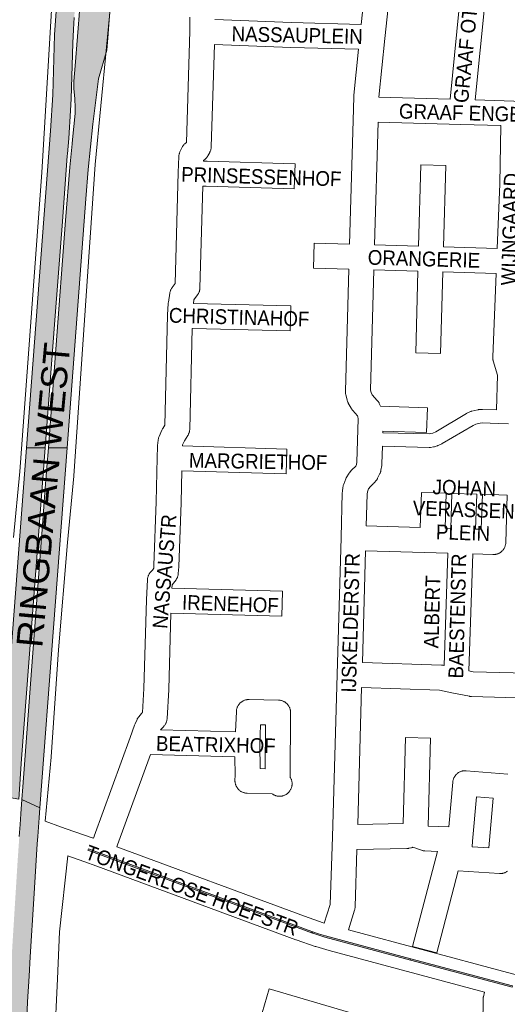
# Paper-space layout 'Layout1' of a CAD drawing. Header units: metres. Extents: x 123097 to 144122, y 392739 to 407589.
# Tile 234 of 256: x 132714 to 132969, y 397710 to 398223. Entities that reach past the tile are written whole.
import ezdxf
from ezdxf.enums import TextEntityAlignment as Align

# ---------------------------------------------------------------- set-up
doc = ezdxf.new("R2010")
doc.units = ezdxf.units.M
doc.header["$MEASUREMENT"] = 0
for name, color, linetype, lineweight in [('gs-anno-wegen algemeen tekst', 7, 'Continuous', 0), ('gs-knt-hoofdweg', 7, 'Continuous', 0), ('gs-knt-wegen algemeen', 7, 'Continuous', 0), ('gs-vlk-plantopografie wegen algemeen', 7, 'Continuous', 0), ('ir-ARC-asfalt-hoofdwegen-te inspecteren', 5, 'Continuous', 0), ('ir-ARC-beton-hoofdwegen-te inspecteren', 253, 'Continuous', 0)]:
    doc.layers.add(name, color=color, linetype=linetype, lineweight=lineweight)
doc.styles.add('Style-Arial', font='arial.ttf')

psp = doc.layouts.get("Layout1")

# ---------------------------------------------------------------- hatches: boundary and pattern name
at = {"layer": 'ir-ARC-asfalt-hoofdwegen-te inspecteren', "linetype": 'Continuous', "lineweight": 13}
for points in [[(132717.748, 398000), (132727.517, 398000), (132732.445, 398064.433), (132734.442, 398091.306), (132736.512, 398118.18), (132739.002, 398152.315), (132739.141, 398153.397), (132739.837, 398161.435), (132740.765, 398175.936), (132741.114, 398182.152), (132741.947, 398211.115), (132742.29, 398218.346), (132742.68, 398224.583), (132743.189, 398231.8), (132745.33, 398259.636), (132745.396, 398260.965), (132745.377, 398260.966), (132745.548, 398263.383), (132737.992, 398263.798), (132738.451, 398261.348), (132738.537, 398260.891), (132738.558, 398259.507), (132738.46, 398258.497), (132734.244, 398235.805), (132733.552, 398231.874), (132733.166, 398227.902), (132732.446, 398215.423), (132732.069, 398202.929), (132731.569, 398184.174), (132730.331, 398165.453)], [(132763.735, 398257.852), (132764.086, 398262.163), (132748.157, 398263.181), (132747.942, 398260.775), (132743.096, 398199.245), (132742.509, 398191.321), (132742.451, 398188.814), (132742.512, 398187.575), (132742.993, 398182.105), (132743.232, 398177.59), (132743.141, 398174.396), (132741.763, 398160.956), (132741.606, 398158.698), (132740.405, 398146.529), (132738.134, 398118.692), (132733.102, 398051.457), (132729.147, 398000), (132738.925, 398000), (132748.755, 398129.955), (132749.943, 398145.24), (132752.369, 398168.916), (132755.366, 398192.527), (132759.637, 398207.555), (132760.144, 398213.779), (132760.726, 398220.917)], [(132703.989, 397818.437), (132713.659, 397816.728), (132715.209, 397837.758), (132727.517, 398000), (132717.748, 398000), (132704.644, 397827.685)], [(132729.147, 398000), (132728.378, 397989.967), (132727.277, 397976.547), (132726.254, 397962.096), (132720.289, 397883.912), (132715.748, 397823.161), (132715.294, 397816.536), (132724.715, 397812.143), (132738.925, 398000)], [(132715.294, 397816.536), (132714.776, 397808.963), (132714.39, 397803.472), (132713.995, 397797.181), (132713.767, 397793.864), (132713.1, 397784.173), (132710.372, 397740.222), (132709.547, 397726.237), (132708.67, 397710.262), (132708.321, 397703.056), (132708.062, 397696.253), (132707.869, 397689.012), (132707.764, 397681.227), (132707.838, 397673.115), (132708.043, 397665.254), (132708.27, 397658.509), (132708.562, 397651.784), (132709.61, 397635.2), (132711.603, 397606.275), (132713.513, 397573.44), (132714.099, 397557.167), (132714.197, 397555.473), (132714.328, 397549.994), (132714.316, 397547.619), (132722.284, 397548.282), (132721.952, 397549.568), (132721.858, 397550.893), (132721.797, 397552.139), (132721.716, 397556.372), (132723.419, 397560.028), (132722.863, 397574.955), (132722.199, 397588.468), (132721.413, 397602), (132721.37, 397603.014), (132721.349, 397604.009), (132721.368, 397604.523), (132720.462, 397617.597), (132719.808, 397627.633), (132719.397, 397634.318), (132718.39, 397648.52), (132717.847, 397662.747), (132717.621, 397668.621), (132717.545, 397671.385), (132717.51, 397672.641), (132717.513, 397673.236), (132717.798, 397697.672), (132718.343, 397711.011), (132719.107, 397724.34), (132719.657, 397734.399), (132721.495, 397764.667), (132723.396, 397793.428), (132723.698, 397797.171), (132724.304, 397806.96), (132724.715, 397812.143)]]:
    psp.add_hatch(color=5, dxfattribs=at).paths.add_polyline_path(points, flags=0)
at = {"layer": 'ir-ARC-beton-hoofdwegen-te inspecteren', "linetype": 'Continuous', "lineweight": 13}
for points in [[(132866.566, 397746.948), (132865.108, 397747.45), (132862.296, 397748.519), (132749.815, 397790.052), (132750.055, 397790.703), (132866.738, 397747.657), (132867.235, 397747.485)], [(132918.222, 397732.756), (132918.306, 397733.46), (132873.793, 397745.365), (132870.241, 397746.443), (132867.235, 397747.485), (132866.566, 397746.948), (132869.278, 397746.015), (132873.494, 397744.735)]]:
    psp.add_hatch(color=252, dxfattribs=at).paths.add_polyline_path(points, flags=0)

# ---------------------------------------------------------------- linework, layer by layer
at = {"layer": 'gs-knt-hoofdweg', "color": 7, "linetype": 'Continuous', "flags": 128}
for points in [[(132711.029, 397953.164), (132714.327, 397987.677), (132725.736, 398143.682), (132731.696, 398243.097), (132731.705, 398243.229), (132733.739, 398269.828), (132733.742, 398269.86), (132734.029, 398273.425), (132734.068, 398273.797), (132734.124, 398274.167), (132734.197, 398274.533), (132734.287, 398274.897), (132734.394, 398275.255), (132734.518, 398275.608), (132734.658, 398275.955), (132734.815, 398276.295), (132734.885, 398276.431)], [(132764.006, 398271.47), (132763.707, 398265.591), (132762.418, 398240.145), (132762.392, 398239.791), (132753.64, 398147.81), (132742.524, 397985.403), (132742.507, 397985.188), (132739.201, 397950.589), (132734.503, 397894.684), (132730.6, 397838.712), (132730.586, 397838.547), (132727.564, 397805.161)]]:
    psp.add_lwpolyline(points, dxfattribs=at)
at = {"layer": 'gs-knt-wegen algemeen', "color": 7, "linetype": 'Continuous', "flags": 128}
for points in [[(132816.021, 398223.502), (132856.159, 398221.924), (132892.504, 398220.922), (132897.746, 398269.454)], [(132910.777, 398268.914), (132904.807, 398213.575), (132904.804, 398213.554)], [(132938.835, 398181.875), (132946.983, 398263.298), (132947.021, 398263.603), (132947.073, 398263.906), (132947.083, 398263.951)], [(132959.868, 398261.302), (132951.884, 398181.515)], [(132752.717, 397796.288), (132753.048, 397797.243), (132753.083, 397797.342), (132771.872, 397848.862), (132774.153, 397855.372), (132774.262, 397855.66), (132774.384, 397855.942), (132775.46, 397858.279), (132775.583, 397858.531), (132775.717, 397858.778), (132775.861, 397859.019), (132776.015, 397859.253), (132776.18, 397859.481), (132776.354, 397859.701), (132777.736, 397861.374), (132777.938, 397861.608), (132778.152, 397861.831), (132778.291, 397861.97), (132779.013, 397874.388), (132780.336, 397920.666), (132780.341, 397920.792), (132780.835, 397931.091), (132780.856, 397931.395), (132780.892, 397931.698), (132780.942, 397931.999), (132781.007, 397932.298), (132781.085, 397932.592), (132781.177, 397932.884), (132781.282, 397933.17), (132781.401, 397933.451), (132781.532, 397933.726), (132781.677, 397933.995), (132781.834, 397934.257), (132782.003, 397934.511), (132782.183, 397934.757), (132782.375, 397934.994), (132783.437, 397936.243), (132784.138, 397937.223), (132784.254, 397938.78), (132785.482, 397971.771), (132785.904, 397994.779), (132785.906, 397994.843), (132786.069, 398000.65), (132786.084, 398000.953), (132786.114, 398001.256), (132786.455, 398004.048), (132786.501, 398004.364), (132786.563, 398004.677), (132786.641, 398004.987), (132786.733, 398005.293), (132786.84, 398005.594), (132786.962, 398005.889), (132788.463, 398009.288), (132788.597, 398009.572), (132788.744, 398009.85), (132788.905, 398010.121), (132789.965, 398011.808), (132791.423, 398069.257), (132791.43, 398069.441), (132791.75, 398075.396), (132791.775, 398075.714), (132791.816, 398076.03), (132792.538, 398080.755), (132792.592, 398081.059), (132792.66, 398081.361), (132792.743, 398081.66), (132792.84, 398081.954), (132792.951, 398082.243), (132793.075, 398082.526), (132793.212, 398082.804), (132793.363, 398083.074), (132793.527, 398083.337), (132793.702, 398083.592), (132795.305, 398085.802), (132796.922, 398143.659), (132796.925, 398143.748), (132797.272, 398152.077), (132797.292, 398152.392), (132797.328, 398152.706), (132797.38, 398153.018), (132797.446, 398153.327), (132797.527, 398153.632), (132797.623, 398153.933), (132797.734, 398154.229), (132797.858, 398154.519), (132797.997, 398154.803), (132799.085, 398156.901), (132799.23, 398157.165), (132799.387, 398157.423), (132799.555, 398157.672), (132799.736, 398157.914), (132799.927, 398158.147), (132800.128, 398158.371), (132800.34, 398158.585), (132800.562, 398158.79), (132801.25, 398159.396), (132803.001, 398217.341), (132803.001, 398224.663)], [(132815.82, 398210.48), (132814.207, 398157.126), (132814.19, 398156.814), (132814.158, 398156.503), (132814.111, 398156.194), (132814.05, 398155.888), (132813.974, 398155.584), (132813.883, 398155.285), (132813.778, 398154.991), (132813.659, 398154.702), (132813.526, 398154.419), (132813.38, 398154.143), (132812.362, 398152.324), (132812.202, 398152.054), (132812.029, 398151.791), (132811.843, 398151.537), (132811.645, 398151.292), (132811.436, 398151.057), (132811.215, 398150.833), (132810.984, 398150.619), (132810.214, 398149.941), (132810.2, 398149.613)], [(132891.13, 398207.935), (132855.761, 398208.911), (132855.685, 398208.913), (132815.82, 398210.48)], [(132904.803, 398213.547), (132901.614, 398182.898)], [(132904.804, 398213.554), (132904.804, 398213.55), (132904.803, 398213.547)], [(132904.804, 398213.554), (132904.804, 398213.55), (132904.803, 398213.547)], [(132901.614, 398182.898), (132938.835, 398181.875)], [(132951.884, 398181.515), (132972.068, 398180.956), (132988.929, 398180.495)], [(132901.236, 398169.883), (132899.375, 398105.867)], [(132965.274, 398168.12), (132944.531, 398168.694), (132901.236, 398169.883)], [(132963.403, 398104.02), (132964.776, 398137.835), (132965.274, 398168.12)], [(132936.627, 398147.316), (132935.46, 398104.826), (132963.403, 398104.02)], [(132809.749, 398136.598), (132808.263, 398083.428), (132808.248, 398083.128), (132808.219, 398082.83), (132808.176, 398082.533), (132808.12, 398082.238), (132808.05, 398081.946), (132807.966, 398081.658), (132807.87, 398081.374), (132807.76, 398081.094), (132807.638, 398080.82), (132807.503, 398080.552), (132807.356, 398080.291), (132807.197, 398080.036), (132807.027, 398079.789), (132805.17, 398077.228), (132804.876, 398075.304)], [(132963.119, 398019.781), (132963.561, 398037.939), (132961.366, 398045.373), (132961.287, 398045.667), (132961.221, 398045.965), (132961.17, 398046.265), (132961.132, 398046.567), (132961.109, 398046.871), (132961.1, 398047.176), (132961.105, 398047.48), (132962.874, 398091.01)], [(132804.271, 398062.296), (132802.936, 398009.693), (132802.92, 398009.376), (132802.889, 398009.061), (132802.843, 398008.748), (132802.781, 398008.437), (132802.704, 398008.129), (132802.613, 398007.826), (132802.507, 398007.527), (132802.386, 398007.234), (132802.251, 398006.948), (132802.103, 398006.668), (132801.941, 398006.395), (132800.182, 398003.596), (132799.262, 398001.512), (132799.197, 398000.976)], [(132903.528, 398000.849), (132903.262, 397991.648), (132903.247, 397991.355), (132903.219, 397991.063), (132903.178, 397990.773), (132902.774, 397988.332), (132902.716, 397988.03), (132902.645, 397987.732), (132902.559, 397987.437), (132902.46, 397987.146), (132902.347, 397986.86), (132902.221, 397986.581), (132901.053, 397984.144), (132900.923, 397983.887), (132900.781, 397983.636), (132900.628, 397983.391), (132900.465, 397983.154), (132900.291, 397982.923), (132899.452, 397981.861), (132899.296, 397981.671), (132899.133, 397981.487), (132898.962, 397981.309), (132898.786, 397981.138), (132896.991, 397979.463), (132896.564, 397978.948), (132896.331, 397978.577), (132895.758, 397977.064), (132895.6, 397975.853), (132895.124, 397959.352)], [(132798.801, 397987.962), (132798.499, 397971.471), (132798.495, 397971.348), (132797.26, 397938.175), (132797.247, 397937.933), (132796.986, 397934.434), (132796.957, 397934.139), (132796.915, 397933.845), (132796.859, 397933.554), (132796.791, 397933.265), (132796.709, 397932.98), (132796.614, 397932.699), (132796.507, 397932.423), (132796.387, 397932.151), (132796.255, 397931.886), (132796.111, 397931.627), (132795.955, 397931.374), (132795.788, 397931.129), (132793.867, 397928.445), (132793.734, 397928.267), (132793.66, 397926.73)], [(132894.748, 397946.337), (132893.064, 397887.918)], [(132937.654, 397945.021), (132894.748, 397946.337)], [(132935.686, 397886.452), (132937.654, 397945.021)], [(132950.667, 397944.622), (132948.621, 397883.71)], [(132793.163, 397913.719), (132792.025, 397873.92), (132792.017, 397873.728), (132791.145, 397858.741), (132791.119, 397858.426), (132791.078, 397858.113), (132791.022, 397857.803), (132790.95, 397857.495), (132790.864, 397857.192), (132790.763, 397856.893), (132790.648, 397856.599), (132790.519, 397856.311), (132790.376, 397856.029), (132790.22, 397855.755), (132790.05, 397855.489), (132789.868, 397855.232), (132789.673, 397854.983), (132789.467, 397854.744), (132789.249, 397854.516), (132787.645, 397852.911)], [(132893.064, 397887.918), (132934.381, 397886.625), (132934.674, 397886.609), (132934.967, 397886.58), (132935.258, 397886.538), (132935.547, 397886.482), (132935.686, 397886.452)], [(132948.621, 397883.71), (132950.99, 397883.218), (132985.769, 397882.239)], [(133065.772, 397866.915), (133006.104, 397868.633), (132991.901, 397869.042), (132950.048, 397870.22), (132949.761, 397870.234), (132949.475, 397870.261), (132949.191, 397870.301), (132948.909, 397870.353), (132940.609, 397872.075), (132940.561, 397872.085), (132933.384, 397873.63), (132892.689, 397874.903)], [(132787.645, 397852.911), (132826.762, 397851.812), (132827.285, 397862.508), (132827.308, 397862.821), (132827.346, 397863.132), (132827.398, 397863.442), (132827.466, 397863.748), (132827.549, 397864.051), (132827.646, 397864.35), (132827.757, 397864.643), (132827.882, 397864.931), (132828.021, 397865.212), (132828.173, 397865.487), (132828.339, 397865.753), (132828.517, 397866.012), (132828.707, 397866.262), (132828.909, 397866.502), (132829.123, 397866.732), (132829.347, 397866.951), (132829.582, 397867.16), (132829.826, 397867.357), (132830.08, 397867.541), (132830.342, 397867.714), (132830.612, 397867.873), (132830.89, 397868.02), (132831.174, 397868.153), (132831.465, 397868.272), (132831.761, 397868.377), (132832.061, 397868.467), (132832.366, 397868.543), (132832.674, 397868.604), (132832.984, 397868.65), (132833.296, 397868.681), (132833.61, 397868.698), (132833.923, 397868.699), (132849.266, 397868.377), (132849.582, 397868.362), (132849.897, 397868.333), (132850.211, 397868.287), (132850.522, 397868.227), (132850.83, 397868.152), (132851.133, 397868.062), (132851.432, 397867.957), (132851.726, 397867.838), (132852.013, 397867.704), (132852.293, 397867.557), (132852.566, 397867.397), (132852.831, 397867.223), (132853.087, 397867.036), (132853.334, 397866.838), (132853.571, 397866.627), (132853.797, 397866.406), (132854.012, 397866.173), (132854.216, 397865.931), (132854.407, 397865.678), (132854.586, 397865.417), (132854.753, 397865.147), (132854.905, 397864.87), (132855.045, 397864.585), (132855.17, 397864.295), (132855.281, 397863.998), (132855.377, 397863.696), (132855.459, 397863.39), (132855.525, 397863.08), (132855.577, 397862.768), (132855.613, 397862.453), (132855.633, 397862.137), (132855.639, 397861.82)], [(132855.639, 397861.82), (132855.392, 397828.159), (132855.449, 397828.07), (132855.606, 397827.792), (132855.75, 397827.506), (132855.879, 397827.214), (132855.994, 397826.916), (132856.095, 397826.613), (132856.18, 397826.305), (132856.25, 397825.993), (132856.304, 397825.678), (132856.344, 397825.361), (132856.367, 397825.042), (132856.375, 397824.722), (132856.367, 397824.402), (132856.344, 397824.083), (132856.304, 397823.766), (132856.25, 397823.451), (132856.18, 397823.139), (132856.095, 397822.831), (132855.994, 397822.528), (132855.879, 397822.23), (132855.75, 397821.938), (132855.606, 397821.652), (132855.449, 397821.374), (132855.278, 397821.104), (132855.094, 397820.843), (132854.897, 397820.591), (132854.689, 397820.349), (132854.468, 397820.118), (132854.237, 397819.897), (132853.995, 397819.689), (132853.743, 397819.492), (132853.482, 397819.308), (132853.212, 397819.137), (132852.934, 397818.98), (132852.648, 397818.836), (132852.356, 397818.707), (132852.058, 397818.592), (132851.755, 397818.491), (132851.447, 397818.406), (132851.135, 397818.336), (132850.82, 397818.282), (132850.503, 397818.242), (132850.184, 397818.219), (132849.865, 397818.211), (132849.546, 397818.219), (132849.227, 397818.242), (132848.91, 397818.282), (132848.595, 397818.336), (132848.283, 397818.406), (132847.975, 397818.491), (132847.672, 397818.592), (132847.374, 397818.707), (132847.082, 397818.836), (132846.796, 397818.98), (132846.518, 397819.137), (132846.248, 397819.308), (132845.987, 397819.492), (132845.982, 397819.496), (132832.935, 397819.793), (132832.621, 397819.807), (132832.308, 397819.837), (132831.997, 397819.882), (132831.689, 397819.942), (132831.383, 397820.017), (132831.082, 397820.106), (132830.786, 397820.21), (132830.494, 397820.328), (132830.209, 397820.46), (132829.93, 397820.605), (132829.659, 397820.764), (132829.396, 397820.936), (132829.141, 397821.12), (132828.896, 397821.316), (132828.66, 397821.524), (132828.435, 397821.743), (132828.22, 397821.973), (132828.017, 397822.212), (132827.826, 397822.462), (132827.646, 397822.72), (132827.48, 397822.987), (132827.327, 397823.261), (132827.187, 397823.542), (132827.06, 397823.83), (132826.948, 397824.123), (132826.85, 397824.422), (132826.767, 397824.725), (132826.698, 397825.032), (132826.644, 397825.341), (132826.605, 397825.653), (132826.582, 397825.967), (132826.573, 397826.281), (132826.58, 397826.595), (132826.692, 397829.074), (132826.541, 397838.793), (132782.51, 397840.031)], [(132839.98, 397855.549), (132839.466, 397845.017), (132839.658, 397832.663), (132842.405, 397832.601), (132842.572, 397855.494), (132839.98, 397855.549)], [(132782.51, 397840.031), (132765.334, 397792.935), (132765.333, 397792.932), (132765.332, 397792.929), (132764.928, 397791.761)], [(132927.343, 397802.648), (132938.159, 397802.182), (132940.253, 397825.61), (132940.289, 397825.926), (132940.341, 397826.241), (132940.407, 397826.552), (132940.49, 397826.86), (132940.587, 397827.164), (132940.698, 397827.462), (132940.825, 397827.755), (132940.965, 397828.041), (132941.119, 397828.32), (132941.287, 397828.591), (132941.468, 397828.853), (132941.661, 397829.106), (132941.867, 397829.35), (132942.084, 397829.583), (132942.312, 397829.805), (132942.551, 397830.016), (132942.8, 397830.215), (132943.059, 397830.401), (132943.326, 397830.575), (132943.602, 397830.735), (132943.885, 397830.882), (132944.174, 397831.014), (132944.47, 397831.133), (132944.772, 397831.236), (132945.078, 397831.325), (132945.388, 397831.399), (132945.701, 397831.457), (132946.017, 397831.5), (132946.334, 397831.528), (132946.653, 397831.539), (132946.971, 397831.536), (132947.289, 397831.516), (132969.032, 397829.664)], [(132952.644, 397817.993), (132950.574, 397794.831), (132950.308, 397791.848), (132959.094, 397791.29), (132961.413, 397817.246), (132952.644, 397817.993)], [(132727.564, 397805.161), (132735.994, 397802.132), (132738.438, 397801.28), (132752.078, 397796.525), (132752.206, 397796.479), (132752.717, 397796.288)], [(132764.928, 397791.761), (132862.81, 397755.615), (132872.522, 397752.202), (132873.207, 397752.006)], [(132919.406, 397791.577), (132919.31, 397791.541), (132919.007, 397791.441), (132918.7, 397791.356), (132918.388, 397791.286), (132917.386, 397791.087), (132917.104, 397791.037), (132916.819, 397791), (132916.533, 397790.975), (132916.247, 397790.963), (132890.236, 397790.449), (132889.291, 397760.511), (132889.275, 397760.214), (132889.245, 397759.918), (132889.202, 397759.624), (132889.145, 397759.332), (132889.075, 397759.043), (132888.992, 397758.757), (132885.764, 397748.535)], [(132739.397, 397787.157), (132735.013, 397747.393), (132733.942, 397722.943), (132733.94, 397722.902), (132732.287, 397689.919), (132732.39, 397681.796)], [(132956.793, 397715.99), (132875.821, 397737.723), (132875.724, 397737.75), (132868.763, 397739.735), (132868.575, 397739.791), (132868.39, 397739.853), (132858.445, 397743.348), (132858.348, 397743.383), (132754.433, 397781.757), (132747.728, 397784.253), (132739.397, 397787.157)], [(132885.764, 397748.535), (132966.301, 397726.919), (132972.877, 397725.139)], [(132955.785, 397686.915), (132956.04, 397712.164), (132956.05, 397712.459), (132956.073, 397712.754), (132956.11, 397713.047), (132956.159, 397713.339), (132956.222, 397713.628), (132956.793, 397715.99)]]:
    psp.add_lwpolyline(points, dxfattribs=at)
for points in [[(132873.207, 397752.006), (132876.306, 397761.82), (132877.418, 397797.033), (132879.863, 397881.802), (132881.922, 397953.232), (132882.595, 397976.557), (132882.605, 397976.776), (132882.622, 397976.994), (132882.647, 397977.211), (132882.946, 397979.503), (132882.992, 397979.802), (132883.052, 397980.098), (132883.126, 397980.392), (132883.213, 397980.682), (132883.314, 397980.967), (132884.386, 397983.796), (132884.482, 397984.034), (132884.587, 397984.269), (132884.701, 397984.5), (132884.825, 397984.725), (132884.957, 397984.946), (132885.762, 397986.23), (132885.92, 397986.47), (132886.089, 397986.703), (132886.267, 397986.928), (132887.235, 397988.095), (132887.416, 397988.304), (132887.606, 397988.505), (132887.804, 397988.698), (132889.542, 397990.32), (132889.626, 397990.426), (132890.08, 397991.373), (132890.26, 397992.464), (132890.914, 398015.056), (132890.776, 398016.244), (132890.572, 398016.671), (132888.08, 398019.406), (132887.874, 398019.642), (132887.681, 398019.888), (132887.499, 398020.143), (132887.33, 398020.407), (132887.173, 398020.678), (132885.726, 398023.336), (132885.595, 398023.591), (132885.475, 398023.85), (132885.367, 398024.115), (132885.27, 398024.384), (132885.185, 398024.657), (132885.113, 398024.934), (132884.409, 398027.876), (132884.349, 398028.154), (132884.301, 398028.435), (132884.265, 398028.718), (132884.242, 398029.002), (132884.231, 398029.286), (132884.233, 398029.571), (132885.992, 398093.227), (132867.536, 398093.759, -0.3855897), (132867.527, 398093.769), (132867.901, 398106.764, -0.3855891), (132867.911, 398106.773), (132886.361, 398106.242), (132888.41, 398176.758), (132888.606, 398183.511), (132888.617, 398183.754), (132888.638, 398183.996), (132891.13, 398207.935)], [(132857.905, 398148.107), (132857.511, 398135.112, -0.3855342), (132857.501, 398135.103), (132811.583, 398136.496), (132811.411, 398136.503), (132809.749, 398136.598)], [(132810.2, 398149.613), (132812.063, 398149.507), (132857.896, 398148.117, -0.3855344), (132857.905, 398148.107)], [(132899.375, 398105.867), (132922.445, 398105.201), (132923.613, 398147.675, -0.3856376), (132923.623, 398147.683), (132936.619, 398147.326, -0.385639), (132936.627, 398147.316)], [(132899.006, 398092.852), (132897.271, 398030.07), (132897.574, 398028.804), (132898.232, 398027.595), (132900.843, 398024.73), (132901.052, 398024.49), (132901.249, 398024.239), (132901.433, 398023.98), (132901.604, 398023.711), (132901.762, 398023.434), (132901.906, 398023.151), (132902.603, 398021.693), (132927.019, 398020.944, -0.3855219), (132927.028, 398020.934), (132926.63, 398007.939, -0.3855227), (132926.62, 398007.93), (132903.754, 398008.631), (132903.731, 398007.866)], [(132962.874, 398091.01), (132935.103, 398091.811), (132933.932, 398049.22, -0.3856386), (132933.922, 398049.212), (132920.926, 398049.569, -0.3856383), (132920.918, 398049.579), (132922.088, 398092.186), (132899.006, 398092.852)], [(132855.746, 398074.029), (132855.422, 398061.032, -0.3857366), (132855.412, 398061.023), (132804.358, 398062.293), (132804.271, 398062.296)], [(132804.876, 398075.304), (132855.737, 398074.039, -0.3857346), (132855.746, 398074.029)], [(132853.62, 397999.387), (132853.243, 397986.392, -0.3855822), (132853.233, 397986.383), (132798.801, 397987.962)], [(132799.197, 398000.976), (132853.612, 397999.397, -0.3855821), (132853.62, 397999.387)], [(132895.124, 397959.352), (132923.299, 397958.488), (132923.857, 397976.695, -0.3855224), (132923.867, 397976.704), (132936.862, 397976.306, -0.3855211), (132936.871, 397976.296)], [(132936.871, 397976.296), (132936.313, 397958.088), (132939.169, 397958.001), (132939.727, 397976.23, -0.3855244), (132939.737, 397976.239), (132952.732, 397975.841, -0.385523), (132952.741, 397975.831), (132952.182, 397957.602), (132955.129, 397957.512), (132955.705, 397975.758, -0.385489), (132955.715, 397975.767), (132968.71, 397975.357, -0.3854893), (132968.719, 397975.347), (132967.937, 397950.6), (132967.919, 397950.282), (132967.885, 397949.964), (132967.836, 397949.649), (132967.772, 397949.336), (132967.692, 397949.027), (132967.597, 397948.722), (132967.488, 397948.422), (132967.363, 397948.127), (132967.225, 397947.84), (132967.073, 397947.559), (132966.907, 397947.286), (132966.727, 397947.022), (132966.535, 397946.767), (132966.331, 397946.521), (132966.115, 397946.286), (132965.888, 397946.062), (132965.65, 397945.849), (132965.402, 397945.648), (132965.144, 397945.459), (132964.877, 397945.284), (132964.603, 397945.121), (132964.32, 397944.973), (132964.03, 397944.838), (132963.735, 397944.718), (132963.433, 397944.612), (132963.127, 397944.521), (132962.817, 397944.445), (132962.503, 397944.385), (132962.187, 397944.34), (132961.869, 397944.311), (132961.55, 397944.297), (132961.231, 397944.299), (132950.667, 397944.622)], [(132851.431, 397925.125), (132851.073, 397912.129, -0.385635), (132851.063, 397912.121), (132793.163, 397913.719)], [(132793.66, 397926.73), (132851.422, 397925.135, -0.3856325), (132851.431, 397925.125)], [(132892.689, 397874.903), (132890.629, 397803.48), (132914.353, 397803.948), (132915.58, 397848.907, -0.3856447), (132915.591, 397848.916), (132928.587, 397848.562, -0.385646), (132928.596, 397848.552), (132927.343, 397802.648)], [(132968.757, 397779.065), (132968.496, 397778.89), (132968.226, 397778.729), (132967.949, 397778.58), (132967.665, 397778.445), (132967.375, 397778.324), (132967.08, 397778.217), (132966.779, 397778.125), (132966.475, 397778.047), (132966.167, 397777.984), (132965.856, 397777.936), (132965.544, 397777.903), (132965.23, 397777.885), (132964.916, 397777.882), (132964.602, 397777.894), (132943.062, 397779.262), (132931.871, 397736.474, -0.3577634), (132931.86, 397736.467), (132919.282, 397739.757, -0.3577648), (132919.275, 397739.768), (132932.257, 397789.404), (132925.749, 397789.685), (132925.439, 397789.706), (132925.129, 397789.742), (132924.822, 397789.792), (132924.518, 397789.857), (132924.216, 397789.937), (132923.92, 397790.031), (132919.406, 397791.577)], [(132840.764, 397705.281), (132844.431, 397717.754, -0.3845627), (132844.442, 397717.761), (132853.37, 397715.137), (132900.697, 397701.225)]]:
    psp.add_lwpolyline(points, format="xyb", dxfattribs=at)
at = {"layer": 'gs-vlk-plantopografie wegen algemeen', "color": 7, "linetype": 'Continuous', "flags": 128}
for points in [[(132903.731, 398007.866), (132927.864, 398007.239), (132928.836, 398007.4), (132929.845, 398007.705), (132931.347, 398008.421), (132947.397, 398017.866), (132947.53, 398017.941), (132947.667, 398018.009), (132949.568, 398018.916), (132949.707, 398018.977), (132949.742, 398018.993), (132949.848, 398019.034), (132949.892, 398019.05), (132949.92, 398019.06), (132949.948, 398019.069), (132949.992, 398019.084), (132950.101, 398019.118), (132950.138, 398019.128), (132950.285, 398019.166), (132953.295, 398019.864), (132953.462, 398019.899), (132953.629, 398019.925), (132953.798, 398019.943), (132953.968, 398019.953), (132955.516, 398020.006), (132955.63, 398020.008), (132955.743, 398020.006), (132963.119, 398019.781)], [(132969.434, 398012.565), (132963.961, 398012.732), (132955.642, 398012.986), (132954.549, 398012.949), (132952.243, 398012.414), (132950.825, 398011.738), (132934.776, 398002.294), (132934.643, 398002.22), (132934.508, 398002.151), (132932.627, 398001.254), (132932.506, 398001.2), (132932.465, 398001.182), (132932.383, 398001.149), (132932.3, 398001.118), (132932.258, 398001.104), (132932.132, 398001.062), (132930.65, 398000.614), (132930.504, 398000.574), (132930.356, 398000.539), (132930.208, 398000.511), (132928.681, 398000.258), (132928.515, 398000.235), (132928.349, 398000.219), (132928.183, 398000.212), (132928.016, 398000.212), (132903.528, 398000.849)]]:
    psp.add_lwpolyline(points, dxfattribs=at)
at = {"layer": 'ir-ARC-asfalt-hoofdwegen-te inspecteren', "color": 5, "linetype": 'Continuous', "lineweight": 13, "flags": 128}
for points in [[(132747.942, 398260.775), (132743.096, 398199.245), (132742.509, 398191.321), (132742.451, 398188.814), (132742.512, 398187.575), (132742.993, 398182.105), (132743.232, 398177.59), (132743.141, 398174.396), (132741.763, 398160.956), (132741.606, 398158.698), (132740.405, 398146.529), (132738.134, 398118.692), (132733.102, 398051.457), (132729.147, 398000), (132738.925, 398000), (132748.755, 398129.955), (132749.943, 398145.24), (132752.369, 398168.916), (132755.366, 398192.527), (132759.637, 398207.555), (132760.144, 398213.779), (132760.726, 398220.917), (132763.735, 398257.852)], [(132733.166, 398227.902), (132732.446, 398215.423), (132732.069, 398202.929), (132731.569, 398184.174), (132730.331, 398165.453), (132717.748, 398000), (132727.517, 398000), (132732.445, 398064.433), (132734.442, 398091.306), (132736.512, 398118.18), (132739.002, 398152.315), (132739.141, 398153.397), (132739.837, 398161.435), (132740.765, 398175.936), (132741.114, 398182.152), (132741.947, 398211.115), (132742.29, 398218.346), (132742.68, 398224.583)]]:
    psp.add_lwpolyline(points, dxfattribs=at)
for points in [[(132703.989, 397818.437), (132713.659, 397816.728), (132715.209, 397837.758), (132727.517, 398000), (132717.748, 398000), (132704.644, 397827.685)], [(132729.147, 398000), (132728.378, 397989.967), (132727.277, 397976.547), (132726.254, 397962.096), (132720.289, 397883.912), (132715.748, 397823.161), (132715.294, 397816.536), (132724.715, 397812.143), (132738.925, 398000)]]:
    psp.add_lwpolyline(points, close=True, dxfattribs=at)
at = {"layer": 'ir-ARC-asfalt-hoofdwegen-te inspecteren', "color": 5, "linetype": 'Continuous', "lineweight": 13}
psp.add_lwpolyline([(132717.798, 397697.672), (132718.343, 397711.011), (132719.107, 397724.34), (132719.657, 397734.399), (132721.495, 397764.667), (132723.396, 397793.428), (132723.698, 397797.171), (132724.304, 397806.96), (132724.715, 397812.143), (132715.294, 397816.536), (132714.776, 397808.963), (132714.39, 397803.472), (132713.995, 397797.181)], dxfattribs=at)
at = {"layer": 'ir-ARC-beton-hoofdwegen-te inspecteren', "color": 252, "linetype": 'Continuous', "lineweight": 13, "flags": 128}
for points in [[(132866.566, 397746.948), (132867.235, 397747.485), (132866.738, 397747.657), (132750.055, 397790.703), (132749.815, 397790.052), (132862.296, 397748.519), (132865.108, 397747.45)], [(132918.222, 397732.756), (132918.306, 397733.46), (132873.793, 397745.365), (132870.241, 397746.443), (132867.235, 397747.485), (132866.566, 397746.948), (132869.278, 397746.015), (132873.494, 397744.735)], [(132971.365, 397719.27), (132918.306, 397733.46), (132918.222, 397732.756), (132971.175, 397718.575)]]:
    psp.add_lwpolyline(points, close=True, dxfattribs=at)
at = {"layer": 'ir-ARC-beton-hoofdwegen-te inspecteren', "color": 252, "linetype": 'Continuous', "lineweight": 13, "extrusion": (0, 0, -1)}
psp.add_solid([(-132971.365, 397719.27), (-132918.306, 397733.46), (-132971.175, 397718.575), (-132918.222, 397732.756)], dxfattribs=at)

# ---------------------------------------------------------------- texts
at = {"layer": 'gs-anno-wegen algemeen tekst', "color": 7, "style": 'Style-Arial', "width": 0.909091}
for s, rotation, p in [('GRAAF OTTOSTR', 84.38751, (132948.459, 398221.384)), ('NASSAUPLEIN', 358.77951, (132859.058, 398215.33)), ('GRAAF ENGELBERTSTR', 358.42592, (132969.747, 398174.14)), ('PRINSESSENHOF', 358.29243, (132840.32, 398141.498)), ('WIJNGAARD', 88.49286, (132970.088, 398114.114)), ('ORANGERIE', 358.36302, (132925.235, 398098.608)), ('CHRISTINAHOF', 358.37829, (132828.747, 398068.182)), ('MARGRIETHOF', 358.9629, (132838.653, 397992.911)), ('JOHAN', 358.06971, (132946.319, 397979.122)), ('VERASSEN', 358.06971, (132945.981, 397967.785)), ('NASSAUSTR', 85.36668, (132789.783, 397935.496)), ('PLEIN', 358.06971, (132945.622, 397955.72)), ('IJSKELDERSTR', 88.36645, (132886.889, 397908.687)), ('BAESTENSTR', 88.47, (132942.67, 397912.275)), ('ALBERT', 88.47, (132929.446, 397914.396)), ('IRENEHOF', 357.9943, (132824.195, 397918.577)), ('BEATRIXHOF', 358.7566, (132816.583, 397845.132))]:
    psp.add_text(s, height=7.7, rotation=rotation, dxfattribs=at).set_placement(p, align=Align.MIDDLE_CENTER)
at = {"layer": 'gs-anno-wegen algemeen tekst', "color": 7, "style": 'Style-Arial'}
psp.add_text('RINGBAAN WEST', height=13.6, rotation=84.70424, dxfattribs=at).set_placement((132726.509, 397975.398), align=Align.MIDDLE_CENTER)
at = {"layer": 'gs-anno-wegen algemeen tekst', "color": 7, "insert": (132804.08, 397769.078), "char_height": 7.7, "attachment_point": 5, "rotation": 339.76898, "line_spacing_factor": 0.6, "style": 'Style-Arial'}
psp.add_mtext('\\H1x;\\W0.909091;TONGERLOSE HOEFSTR', dxfattribs=at)

doc.saveas('drawing.dxf')
